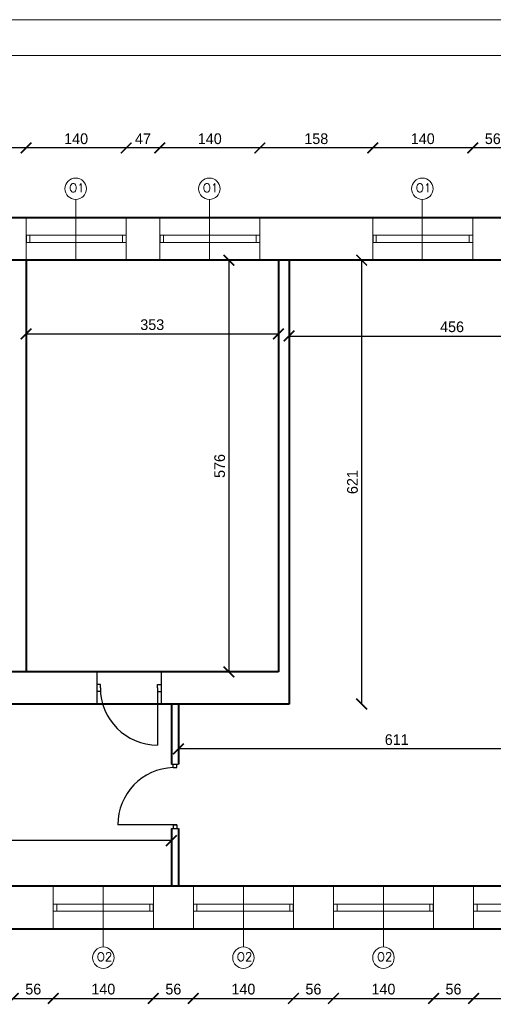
# Model space of a CAD drawing. Header units: millimetres. Extents: x 107252 to 132489, y 44218 to 60710.
# Tile 29 of 72: x 113366 to 114028, y 57691 to 59068. Entities that reach past the tile are written whole.
import ezdxf

# ---------------------------------------------------------------- set-up
doc = ezdxf.new("R2010")
doc.units = ezdxf.units.MM
for name, color, linetype, lineweight in [('cienka', 3, 'Continuous', 18), ('gruba', 1, 'Continuous', 40), ('wymiary', 252, 'Continuous', 15), ('średnia', 2, 'Continuous', 25)]:
    doc.layers.add(name, color=color, linetype=linetype, lineweight=lineweight)
doc.styles.add('ROMANS1', font='romans.shx', dxfattribs={"height": 15})
doc.styles.get("Standard").update_dxf_attribs({"font": 'GOTHIC.TTF'})
doc.dimstyles.new('secemin', dxfattribs={"dimtxt": 15, "dimasz": 15, "dimexe": 1.25, "dimexo": 0.625, "dimgap": 5, "dimtad": 1, "dimdec": 0, "dimtxsty": 'Standard', "dimblk": 'ARCHTICK', "dimcen": 0, "dimse1": 1, "dimse2": 1, "dimclrt": 256, "dimadec": 0, "dimazin": 0, "dimtfac": 1, "dimtdec": 0, "dimtmove": 0, "dimatfit": 3, "dimfxl": 1, "dimtfillclr": 250, "dimarcsym": 1})

# ---------------------------------------------------------------- blocks, each defined once
blk = doc.blocks.new('_ArchTick')
at = {"color": 0, "linetype": 'ByBlock', "const_width": 0.15}
blk.add_lwpolyline([(-0.5, -0.5), (0.5, 0.5)], dxfattribs=at)
blk = doc.blocks.new('*D22')
at = {"layer": 'Defpoints', "color": 0, "transparency": 16777216}
for p in [(113374.6, 58628.7), (113727.6, 58628.7), (113727.6, 58628.7)]:
    blk.add_point(p, dxfattribs=at)
at = {"layer": 'wymiary', "color": 0, "lineweight": -2, "transparency": 16777216}
blk.add_line((113374.6, 58628.7), (113727.6, 58628.7), dxfattribs=at)
at = {"layer": 'wymiary', "color": 0, "lineweight": -2, "transparency": 16777216, "xscale": 15, "yscale": 15, "zscale": 15, "rotation": 180}
blk.add_blockref('_ArchTick', (113374.6, 58628.7), dxfattribs=at)
at = {"layer": 'wymiary', "color": 0, "lineweight": -2, "transparency": 16777216, "xscale": 15, "yscale": 15, "zscale": 15}
blk.add_blockref('_ArchTick', (113727.6, 58628.7), dxfattribs=at)
at = {"layer": 'wymiary', "transparency": 16777216, "insert": (113551.1, 58641.6), "char_height": 15, "attachment_point": 5}
blk.add_mtext('353', dxfattribs=at)
blk = doc.blocks.new('*D23')
at = {"layer": 'Defpoints', "color": 0, "transparency": 16777216}
for p in [(113650.7, 58731.9), (113650.7, 58155.9), (113658.4, 58155.9)]:
    blk.add_point(p, dxfattribs=at)
at = {"layer": 'wymiary', "color": 0, "lineweight": -2, "transparency": 16777216}
blk.add_line((113658.4, 58731.9), (113658.4, 58155.9), dxfattribs=at)
at = {"layer": 'wymiary', "color": 0, "lineweight": -2, "transparency": 16777216, "xscale": 15, "yscale": 15, "zscale": 15}
for p, rotation in [((113658.4, 58731.9), 90), ((113658.4, 58155.9), 270)]:
    blk.add_blockref('_ArchTick', p, dxfattribs=dict(at, rotation=rotation))
at = {"layer": 'wymiary', "transparency": 16777216, "insert": (113645.5, 58443.9), "char_height": 15, "attachment_point": 5, "rotation": 90}
blk.add_mtext('576', dxfattribs=at)
blk = doc.blocks.new('*D24')
at = {"layer": 'Defpoints', "color": 0, "transparency": 16777216}
for p in [(113742.6, 58625.8), (114198.6, 58625.8), (114198.6, 58625.8)]:
    blk.add_point(p, dxfattribs=at)
at = {"layer": 'wymiary', "color": 0, "lineweight": -2, "transparency": 16777216}
blk.add_line((113742.6, 58625.8), (114198.6, 58625.8), dxfattribs=at)
at = {"layer": 'wymiary', "color": 0, "lineweight": -2, "transparency": 16777216, "xscale": 15, "yscale": 15, "zscale": 15, "rotation": 180}
blk.add_blockref('_ArchTick', (113742.6, 58625.8), dxfattribs=at)
at = {"layer": 'wymiary', "color": 0, "lineweight": -2, "transparency": 16777216, "xscale": 15, "yscale": 15, "zscale": 15}
blk.add_blockref('_ArchTick', (114198.6, 58625.8), dxfattribs=at)
at = {"layer": 'wymiary', "transparency": 16777216, "insert": (113970.6, 58638.6), "char_height": 15, "attachment_point": 5}
blk.add_mtext('456', dxfattribs=at)
blk = doc.blocks.new('*D25')
at = {"layer": 'Defpoints', "color": 0, "transparency": 16777216}
for p in [(113742.6, 58731.9), (113844.2, 58731.9), (113742.6, 58110.9)]:
    blk.add_point(p, dxfattribs=at)
at = {"layer": 'wymiary', "color": 0, "lineweight": -2, "transparency": 16777216}
blk.add_line((113844.2, 58110.9), (113844.2, 58731.9), dxfattribs=at)
at = {"layer": 'wymiary', "color": 0, "lineweight": -2, "transparency": 16777216, "xscale": 15, "yscale": 15, "zscale": 15}
for p, rotation in [((113844.2, 58731.9), 90), ((113844.2, 58110.9), 270)]:
    blk.add_blockref('_ArchTick', p, dxfattribs=dict(at, rotation=rotation))
at = {"layer": 'wymiary', "transparency": 16777216, "insert": (113831.3, 58421.4), "char_height": 15, "attachment_point": 5, "rotation": 90}
blk.add_mtext('621', dxfattribs=at)
blk = doc.blocks.new('*D35')
at = {"layer": 'Defpoints', "color": 0, "transparency": 16777216}
for p in [(113587.8, 58062), (114198.6, 58062), (113587.8, 58048)]:
    blk.add_point(p, dxfattribs=at)
at = {"layer": 'wymiary', "color": 0, "lineweight": -2, "transparency": 16777216}
blk.add_line((114198.6, 58048), (113587.8, 58048), dxfattribs=at)
at = {"layer": 'wymiary', "color": 0, "lineweight": -2, "transparency": 16777216, "xscale": 15, "yscale": 15, "zscale": 15, "rotation": 180}
blk.add_blockref('_ArchTick', (113587.8, 58048), dxfattribs=at)
at = {"layer": 'wymiary', "color": 0, "lineweight": -2, "transparency": 16777216, "xscale": 15, "yscale": 15, "zscale": 15}
blk.add_blockref('_ArchTick', (114198.6, 58048), dxfattribs=at)
at = {"layer": 'wymiary', "transparency": 16777216, "insert": (113893.2, 58060.9), "char_height": 15, "attachment_point": 5}
blk.add_mtext('611', dxfattribs=at)
blk = doc.blocks.new('*D37')
at = {"layer": 'Defpoints', "color": 0, "transparency": 16777216}
for p in [(112528.6, 57919.7), (112528.6, 57855.9), (113577.8, 57855.9)]:
    blk.add_point(p, dxfattribs=at)
at = {"layer": 'wymiary', "color": 0, "lineweight": -2, "transparency": 16777216}
blk.add_line((113577.8, 57919.7), (112528.6, 57919.7), dxfattribs=at)
at = {"layer": 'wymiary', "color": 0, "lineweight": -2, "transparency": 16777216, "xscale": 15, "yscale": 15, "zscale": 15, "rotation": 180}
blk.add_blockref('_ArchTick', (112528.6, 57919.7), dxfattribs=at)
at = {"layer": 'wymiary', "color": 0, "lineweight": -2, "transparency": 16777216, "xscale": 15, "yscale": 15, "zscale": 15}
blk.add_blockref('_ArchTick', (113577.8, 57919.7), dxfattribs=at)
at = {"layer": 'wymiary', "transparency": 16777216, "insert": (113053.2, 57932.6), "char_height": 15, "attachment_point": 5}
blk.add_mtext('1049', dxfattribs=at)
blk = doc.blocks.new('*D108')
at = {"layer": 'Defpoints', "color": 0, "transparency": 16777216}
for p in [(113356.6, 57795.9), (113412.6, 57795.9), (113412.6, 57698.9)]:
    blk.add_point(p, dxfattribs=at)
at = {"layer": 'wymiary', "color": 0, "lineweight": -2, "transparency": 16777216}
blk.add_line((113356.6, 57698.9), (113412.6, 57698.9), dxfattribs=at)
at = {"layer": 'wymiary', "color": 0, "lineweight": -2, "transparency": 16777216, "xscale": 15, "yscale": 15, "zscale": 15, "rotation": 180}
blk.add_blockref('_ArchTick', (113356.6, 57698.9), dxfattribs=at)
at = {"layer": 'wymiary', "color": 0, "lineweight": -2, "transparency": 16777216, "xscale": 15, "yscale": 15, "zscale": 15}
blk.add_blockref('_ArchTick', (113412.6, 57698.9), dxfattribs=at)
at = {"layer": 'wymiary', "transparency": 16777216, "insert": (113384.6, 57711.8), "char_height": 15, "attachment_point": 5}
blk.add_mtext('56', dxfattribs=at)
blk = doc.blocks.new('*D109')
at = {"layer": 'Defpoints', "color": 0, "transparency": 16777216}
for p in [(113412.6, 57795.9), (113552.6, 57795.9), (113552.6, 57698.9)]:
    blk.add_point(p, dxfattribs=at)
at = {"layer": 'wymiary', "color": 0, "lineweight": -2, "transparency": 16777216}
blk.add_line((113412.6, 57698.9), (113552.6, 57698.9), dxfattribs=at)
at = {"layer": 'wymiary', "color": 0, "lineweight": -2, "transparency": 16777216, "xscale": 15, "yscale": 15, "zscale": 15, "rotation": 180}
blk.add_blockref('_ArchTick', (113412.6, 57698.9), dxfattribs=at)
at = {"layer": 'wymiary', "color": 0, "lineweight": -2, "transparency": 16777216, "xscale": 15, "yscale": 15, "zscale": 15}
blk.add_blockref('_ArchTick', (113552.6, 57698.9), dxfattribs=at)
at = {"layer": 'wymiary', "transparency": 16777216, "insert": (113482.6, 57711.8), "char_height": 15, "attachment_point": 5}
blk.add_mtext('140', dxfattribs=at)
blk = doc.blocks.new('*D110')
at = {"layer": 'Defpoints', "color": 0, "transparency": 16777216}
for p in [(113552.6, 57795.9), (113608.6, 57795.9), (113608.6, 57698.9)]:
    blk.add_point(p, dxfattribs=at)
at = {"layer": 'wymiary', "color": 0, "lineweight": -2, "transparency": 16777216}
blk.add_line((113552.6, 57698.9), (113608.6, 57698.9), dxfattribs=at)
at = {"layer": 'wymiary', "color": 0, "lineweight": -2, "transparency": 16777216, "xscale": 15, "yscale": 15, "zscale": 15, "rotation": 180}
blk.add_blockref('_ArchTick', (113552.6, 57698.9), dxfattribs=at)
at = {"layer": 'wymiary', "color": 0, "lineweight": -2, "transparency": 16777216, "xscale": 15, "yscale": 15, "zscale": 15}
blk.add_blockref('_ArchTick', (113608.6, 57698.9), dxfattribs=at)
at = {"layer": 'wymiary', "transparency": 16777216, "insert": (113580.6, 57711.8), "char_height": 15, "attachment_point": 5}
blk.add_mtext('56', dxfattribs=at)
blk = doc.blocks.new('*D111')
at = {"layer": 'Defpoints', "color": 0, "transparency": 16777216}
for p in [(113608.6, 57795.9), (113748.6, 57795.9), (113748.6, 57698.9)]:
    blk.add_point(p, dxfattribs=at)
at = {"layer": 'wymiary', "color": 0, "lineweight": -2, "transparency": 16777216}
blk.add_line((113608.6, 57698.9), (113748.6, 57698.9), dxfattribs=at)
at = {"layer": 'wymiary', "color": 0, "lineweight": -2, "transparency": 16777216, "xscale": 15, "yscale": 15, "zscale": 15, "rotation": 180}
blk.add_blockref('_ArchTick', (113608.6, 57698.9), dxfattribs=at)
at = {"layer": 'wymiary', "color": 0, "lineweight": -2, "transparency": 16777216, "xscale": 15, "yscale": 15, "zscale": 15}
blk.add_blockref('_ArchTick', (113748.6, 57698.9), dxfattribs=at)
at = {"layer": 'wymiary', "transparency": 16777216, "insert": (113678.6, 57711.8), "char_height": 15, "attachment_point": 5}
blk.add_mtext('140', dxfattribs=at)
blk = doc.blocks.new('*D112')
at = {"layer": 'Defpoints', "color": 0, "transparency": 16777216}
for p in [(113748.6, 57795.9), (113804.6, 57795.9), (113804.6, 57698.9)]:
    blk.add_point(p, dxfattribs=at)
at = {"layer": 'wymiary', "color": 0, "lineweight": -2, "transparency": 16777216}
blk.add_line((113748.6, 57698.9), (113804.6, 57698.9), dxfattribs=at)
at = {"layer": 'wymiary', "color": 0, "lineweight": -2, "transparency": 16777216, "xscale": 15, "yscale": 15, "zscale": 15, "rotation": 180}
blk.add_blockref('_ArchTick', (113748.6, 57698.9), dxfattribs=at)
at = {"layer": 'wymiary', "color": 0, "lineweight": -2, "transparency": 16777216, "xscale": 15, "yscale": 15, "zscale": 15}
blk.add_blockref('_ArchTick', (113804.6, 57698.9), dxfattribs=at)
at = {"layer": 'wymiary', "transparency": 16777216, "insert": (113776.6, 57711.8), "char_height": 15, "attachment_point": 5}
blk.add_mtext('56', dxfattribs=at)
blk = doc.blocks.new('*D113')
at = {"layer": 'Defpoints', "color": 0, "transparency": 16777216}
for p in [(113804.6, 57795.9), (113944.6, 57795.9), (113944.6, 57698.9)]:
    blk.add_point(p, dxfattribs=at)
at = {"layer": 'wymiary', "color": 0, "lineweight": -2, "transparency": 16777216}
blk.add_line((113804.6, 57698.9), (113944.6, 57698.9), dxfattribs=at)
at = {"layer": 'wymiary', "color": 0, "lineweight": -2, "transparency": 16777216, "xscale": 15, "yscale": 15, "zscale": 15, "rotation": 180}
blk.add_blockref('_ArchTick', (113804.6, 57698.9), dxfattribs=at)
at = {"layer": 'wymiary', "color": 0, "lineweight": -2, "transparency": 16777216, "xscale": 15, "yscale": 15, "zscale": 15}
blk.add_blockref('_ArchTick', (113944.6, 57698.9), dxfattribs=at)
at = {"layer": 'wymiary', "transparency": 16777216, "insert": (113874.6, 57711.8), "char_height": 15, "attachment_point": 5}
blk.add_mtext('140', dxfattribs=at)
blk = doc.blocks.new('*D114')
at = {"layer": 'Defpoints', "color": 0, "transparency": 16777216}
for p in [(113944.6, 57795.9), (114000.6, 57795.9), (114000.6, 57698.9)]:
    blk.add_point(p, dxfattribs=at)
at = {"layer": 'wymiary', "color": 0, "lineweight": -2, "transparency": 16777216}
blk.add_line((113944.6, 57698.9), (114000.6, 57698.9), dxfattribs=at)
at = {"layer": 'wymiary', "color": 0, "lineweight": -2, "transparency": 16777216, "xscale": 15, "yscale": 15, "zscale": 15, "rotation": 180}
blk.add_blockref('_ArchTick', (113944.6, 57698.9), dxfattribs=at)
at = {"layer": 'wymiary', "color": 0, "lineweight": -2, "transparency": 16777216, "xscale": 15, "yscale": 15, "zscale": 15}
blk.add_blockref('_ArchTick', (114000.6, 57698.9), dxfattribs=at)
at = {"layer": 'wymiary', "transparency": 16777216, "insert": (113972.6, 57711.8), "char_height": 15, "attachment_point": 5}
blk.add_mtext('56', dxfattribs=at)
blk = doc.blocks.new('*D115')
at = {"layer": 'Defpoints', "color": 0, "transparency": 16777216}
for p in [(114000.6, 57795.9), (114140.6, 57795.9), (114140.6, 57698.9)]:
    blk.add_point(p, dxfattribs=at)
at = {"layer": 'wymiary', "color": 0, "lineweight": -2, "transparency": 16777216}
blk.add_line((114000.6, 57698.9), (114140.6, 57698.9), dxfattribs=at)
at = {"layer": 'wymiary', "color": 0, "lineweight": -2, "transparency": 16777216, "xscale": 15, "yscale": 15, "zscale": 15, "rotation": 180}
blk.add_blockref('_ArchTick', (114000.6, 57698.9), dxfattribs=at)
at = {"layer": 'wymiary', "color": 0, "lineweight": -2, "transparency": 16777216, "xscale": 15, "yscale": 15, "zscale": 15}
blk.add_blockref('_ArchTick', (114140.6, 57698.9), dxfattribs=at)
at = {"layer": 'wymiary', "transparency": 16777216, "insert": (114070.6, 57711.8), "char_height": 15, "attachment_point": 5}
blk.add_mtext('140', dxfattribs=at)
blk = doc.blocks.new('*D132')
at = {"layer": 'Defpoints', "color": 0, "transparency": 16777216}
for p in [(113999.6, 58888.9), (113999.6, 58791.9), (114055.6, 58791.9)]:
    blk.add_point(p, dxfattribs=at)
at = {"layer": 'wymiary', "color": 0, "lineweight": -2, "transparency": 16777216}
blk.add_line((114055.6, 58888.9), (113999.6, 58888.9), dxfattribs=at)
at = {"layer": 'wymiary', "color": 0, "lineweight": -2, "transparency": 16777216, "xscale": 15, "yscale": 15, "zscale": 15, "rotation": 180}
blk.add_blockref('_ArchTick', (113999.6, 58888.9), dxfattribs=at)
at = {"layer": 'wymiary', "color": 0, "lineweight": -2, "transparency": 16777216, "xscale": 15, "yscale": 15, "zscale": 15}
blk.add_blockref('_ArchTick', (114055.6, 58888.9), dxfattribs=at)
at = {"layer": 'wymiary', "transparency": 16777216, "insert": (114027.6, 58901.8), "char_height": 15, "attachment_point": 5}
blk.add_mtext('56', dxfattribs=at)
blk = doc.blocks.new('*D133')
at = {"layer": 'Defpoints', "color": 0, "transparency": 16777216}
for p in [(113859.6, 58888.9), (113859.6, 58791.9), (113999.6, 58791.9)]:
    blk.add_point(p, dxfattribs=at)
at = {"layer": 'wymiary', "color": 0, "lineweight": -2, "transparency": 16777216}
blk.add_line((113999.6, 58888.9), (113859.6, 58888.9), dxfattribs=at)
at = {"layer": 'wymiary', "color": 0, "lineweight": -2, "transparency": 16777216, "xscale": 15, "yscale": 15, "zscale": 15, "rotation": 180}
blk.add_blockref('_ArchTick', (113859.6, 58888.9), dxfattribs=at)
at = {"layer": 'wymiary', "color": 0, "lineweight": -2, "transparency": 16777216, "xscale": 15, "yscale": 15, "zscale": 15}
blk.add_blockref('_ArchTick', (113999.6, 58888.9), dxfattribs=at)
at = {"layer": 'wymiary', "transparency": 16777216, "insert": (113929.6, 58901.8), "char_height": 15, "attachment_point": 5}
blk.add_mtext('140', dxfattribs=at)
blk = doc.blocks.new('*D134')
at = {"layer": 'Defpoints', "color": 0, "transparency": 16777216}
for p in [(113701.6, 58888.9), (113701.6, 58791.9), (113859.6, 58791.9)]:
    blk.add_point(p, dxfattribs=at)
at = {"layer": 'wymiary', "color": 0, "lineweight": -2, "transparency": 16777216}
blk.add_line((113859.6, 58888.9), (113701.6, 58888.9), dxfattribs=at)
at = {"layer": 'wymiary', "color": 0, "lineweight": -2, "transparency": 16777216, "xscale": 15, "yscale": 15, "zscale": 15, "rotation": 180}
blk.add_blockref('_ArchTick', (113701.6, 58888.9), dxfattribs=at)
at = {"layer": 'wymiary', "color": 0, "lineweight": -2, "transparency": 16777216, "xscale": 15, "yscale": 15, "zscale": 15}
blk.add_blockref('_ArchTick', (113859.6, 58888.9), dxfattribs=at)
at = {"layer": 'wymiary', "transparency": 16777216, "insert": (113780.6, 58901.8), "char_height": 15, "attachment_point": 5}
blk.add_mtext('158', dxfattribs=at)
blk = doc.blocks.new('*D135')
at = {"layer": 'Defpoints', "color": 0, "transparency": 16777216}
for p in [(113561.6, 58888.9), (113561.6, 58791.9), (113701.6, 58791.9)]:
    blk.add_point(p, dxfattribs=at)
at = {"layer": 'wymiary', "color": 0, "lineweight": -2, "transparency": 16777216}
blk.add_line((113701.6, 58888.9), (113561.6, 58888.9), dxfattribs=at)
at = {"layer": 'wymiary', "color": 0, "lineweight": -2, "transparency": 16777216, "xscale": 15, "yscale": 15, "zscale": 15, "rotation": 180}
blk.add_blockref('_ArchTick', (113561.6, 58888.9), dxfattribs=at)
at = {"layer": 'wymiary', "color": 0, "lineweight": -2, "transparency": 16777216, "xscale": 15, "yscale": 15, "zscale": 15}
blk.add_blockref('_ArchTick', (113701.6, 58888.9), dxfattribs=at)
at = {"layer": 'wymiary', "transparency": 16777216, "insert": (113631.6, 58901.8), "char_height": 15, "attachment_point": 5}
blk.add_mtext('140', dxfattribs=at)
blk = doc.blocks.new('*D136')
at = {"layer": 'Defpoints', "color": 0, "transparency": 16777216}
for p in [(113514.6, 58888.9), (113514.6, 58791.9), (113561.6, 58791.9)]:
    blk.add_point(p, dxfattribs=at)
at = {"layer": 'wymiary', "color": 0, "lineweight": -2, "transparency": 16777216}
blk.add_line((113561.6, 58888.9), (113514.6, 58888.9), dxfattribs=at)
at = {"layer": 'wymiary', "color": 0, "lineweight": -2, "transparency": 16777216, "xscale": 15, "yscale": 15, "zscale": 15, "rotation": 180}
blk.add_blockref('_ArchTick', (113514.6, 58888.9), dxfattribs=at)
at = {"layer": 'wymiary', "color": 0, "lineweight": -2, "transparency": 16777216, "xscale": 15, "yscale": 15, "zscale": 15}
blk.add_blockref('_ArchTick', (113561.6, 58888.9), dxfattribs=at)
at = {"layer": 'wymiary', "transparency": 16777216, "insert": (113538.1, 58901.8), "char_height": 15, "attachment_point": 5}
blk.add_mtext('47', dxfattribs=at)
blk = doc.blocks.new('*D137')
at = {"layer": 'Defpoints', "color": 0, "transparency": 16777216}
for p in [(113374.6, 58888.9), (113374.6, 58791.9), (113514.6, 58791.9)]:
    blk.add_point(p, dxfattribs=at)
at = {"layer": 'wymiary', "color": 0, "lineweight": -2, "transparency": 16777216}
blk.add_line((113514.6, 58888.9), (113374.6, 58888.9), dxfattribs=at)
at = {"layer": 'wymiary', "color": 0, "lineweight": -2, "transparency": 16777216, "xscale": 15, "yscale": 15, "zscale": 15, "rotation": 180}
blk.add_blockref('_ArchTick', (113374.6, 58888.9), dxfattribs=at)
at = {"layer": 'wymiary', "color": 0, "lineweight": -2, "transparency": 16777216, "xscale": 15, "yscale": 15, "zscale": 15}
blk.add_blockref('_ArchTick', (113514.6, 58888.9), dxfattribs=at)
at = {"layer": 'wymiary', "transparency": 16777216, "insert": (113444.6, 58901.8), "char_height": 15, "attachment_point": 5}
blk.add_mtext('140', dxfattribs=at)
blk = doc.blocks.new('*D138')
at = {"layer": 'Defpoints', "color": 0, "transparency": 16777216}
for p in [(113309.6, 58888.9), (113309.6, 58791.9), (113374.6, 58791.9)]:
    blk.add_point(p, dxfattribs=at)
at = {"layer": 'wymiary', "color": 0, "lineweight": -2, "transparency": 16777216}
blk.add_line((113374.6, 58888.9), (113309.6, 58888.9), dxfattribs=at)
at = {"layer": 'wymiary', "color": 0, "lineweight": -2, "transparency": 16777216, "xscale": 15, "yscale": 15, "zscale": 15, "rotation": 180}
blk.add_blockref('_ArchTick', (113309.6, 58888.9), dxfattribs=at)
at = {"layer": 'wymiary', "color": 0, "lineweight": -2, "transparency": 16777216, "xscale": 15, "yscale": 15, "zscale": 15}
blk.add_blockref('_ArchTick', (113374.6, 58888.9), dxfattribs=at)
at = {"layer": 'wymiary', "transparency": 16777216, "insert": (113342.1, 58901.8), "char_height": 15, "attachment_point": 5}
blk.add_mtext('65', dxfattribs=at)
blk = doc.blocks.new('*D308')
at = {"layer": 'Defpoints', "color": 0, "transparency": 16777216}
for p in [(114762.6, 58791.9), (114962.8, 58791.9), (113163.6, 57795.9)]:
    blk.add_point(p, dxfattribs=at)
at = {"layer": 'wymiary', "color": 0, "lineweight": -2, "transparency": 16777216}
blk.add_line((114962.8, 57795.9), (114962.8, 58791.9), dxfattribs=at)
at = {"layer": 'wymiary', "color": 0, "lineweight": -2, "transparency": 16777216, "xscale": 15, "yscale": 15, "zscale": 15}
for p, rotation in [((114962.8, 58791.9), 90), ((114962.8, 57795.9), 270)]:
    blk.add_blockref('_ArchTick', p, dxfattribs=dict(at, rotation=rotation))
at = {"layer": 'wymiary', "transparency": 16777216, "insert": (114950, 58293.9), "char_height": 15, "attachment_point": 5, "rotation": 90}
blk.add_mtext('996', dxfattribs=at)

msp = doc.modelspace()

# ---------------------------------------------------------------- linework, layer by layer
at = {"layer": 'cienka'}
for p, q in [((109351.976, 59068.443), (115291.976, 59068.443)), ((109401.976, 59018.443), (115241.976, 59018.443)), ((113443.996, 58731.868), (113443.996, 58816.868)), ((113630.996, 58731.868), (113630.996, 58816.868)), ((113928.996, 58731.868), (113928.996, 58816.868)), ((113374.621, 58791.868), (113374.621, 58731.868)), ((113514.621, 58791.868), (113514.621, 58731.868)), ((113561.621, 58791.868), (113561.621, 58731.868)), ((113701.621, 58791.868), (113701.621, 58731.868)), ((113859.621, 58791.868), (113859.621, 58731.868)), ((113999.621, 58791.868), (113999.621, 58731.868)), ((113514.621, 58766.868), (113374.621, 58766.868)), ((113379.621, 58766.868), (113379.621, 58756.868)), ((113509.621, 58766.868), (113509.621, 58756.868)), ((113701.621, 58766.868), (113561.621, 58766.868)), ((113566.621, 58766.868), (113566.621, 58756.868)), ((113696.621, 58766.868), (113696.621, 58756.868)), ((113999.621, 58766.868), (113859.621, 58766.868)), ((113864.621, 58766.868), (113864.621, 58756.868)), ((113994.621, 58766.868), (113994.621, 58756.868)), ((113514.621, 58756.868), (113374.621, 58756.868)), ((113701.621, 58756.868), (113561.621, 58756.868)), ((113999.621, 58756.868), (113859.621, 58756.868)), ((113412.621, 57795.868), (113412.621, 57855.868)), ((113482.621, 57855.868), (113482.621, 57770.868)), ((113552.621, 57795.868), (113552.621, 57855.868)), ((113608.621, 57795.868), (113608.621, 57855.868)), ((113678.621, 57855.868), (113678.621, 57770.868)), ((113748.621, 57795.868), (113748.621, 57855.868)), ((113804.621, 57795.868), (113804.621, 57855.868)), ((113874.621, 57855.868), (113874.621, 57770.868)), ((113944.621, 57795.868), (113944.621, 57855.868)), ((114000.621, 57795.868), (114000.621, 57855.868)), ((113412.621, 57830.868), (113552.621, 57830.868)), ((113417.621, 57820.868), (113417.621, 57830.868)), ((113547.621, 57820.868), (113547.621, 57830.868)), ((113608.621, 57830.868), (113748.621, 57830.868)), ((113613.621, 57820.868), (113613.621, 57830.868)), ((113743.621, 57820.868), (113743.621, 57830.868)), ((113804.621, 57830.868), (113944.621, 57830.868)), ((113809.621, 57820.868), (113809.621, 57830.868)), ((113939.621, 57820.868), (113939.621, 57830.868)), ((114000.621, 57830.868), (114140.621, 57830.868)), ((114005.621, 57820.868), (114005.621, 57830.868)), ((113412.621, 57820.868), (113552.621, 57820.868)), ((113608.621, 57820.868), (113748.621, 57820.868)), ((113804.621, 57820.868), (113944.621, 57820.868)), ((114000.621, 57820.868), (114140.621, 57820.868))]:
    msp.add_line(p, q, dxfattribs=at)
for centre in [(113443.996, 58831.868), (113630.996, 58831.868), (113928.996, 58831.868), (113482.621, 57755.868), (113678.621, 57755.868), (113874.621, 57755.868)]:
    msp.add_circle(centre, 15, dxfattribs=at)
at = {"layer": 'gruba'}
for p, q in [((112596.621, 58791.868), (114762.621, 58791.868)), ((114213.621, 58731.868), (112596.621, 58731.868)), ((113374.621, 58731.868), (113374.621, 58155.868)), ((113727.621, 58731.868), (113727.621, 58155.868)), ((113742.621, 58731.868), (113742.621, 58110.868)), ((113727.621, 58155.868), (113271.443, 58155.868)), ((113742.621, 58110.868), (113271.443, 58110.868)), ((113577.849, 58110.868), (113577.849, 58026.826)), ((113587.849, 58110.868), (113587.849, 58026.826)), ((113577.849, 57936.826), (113577.849, 57855.868)), ((113587.849, 57936.826), (113587.849, 57855.868)), ((114702.621, 57855.868), (112528.621, 57855.868)), ((114762.621, 57795.868), (112573.621, 57795.868))]:
    msp.add_line(p, q, dxfattribs=at)
at = {"layer": 'średnia'}
for p, q in [((113374.621, 58766.868), (113374.621, 58756.868)), ((113561.621, 58766.868), (113561.621, 58756.868)), ((113859.621, 58766.868), (113859.621, 58756.868)), ((113473.467, 58155.868), (113473.467, 58110.868)), ((113563.467, 58155.868), (113563.467, 58110.868)), ((113478.467, 58138.368), (113473.467, 58138.368)), ((113478.467, 58133.368), (113478.467, 58138.368)), ((113478.467, 58133.368), (113478.467, 58128.368)), ((113558.467, 58133.368), (113558.467, 58138.368)), ((113558.467, 58138.368), (113563.467, 58138.368)), ((113558.467, 58133.368), (113558.467, 58128.368)), ((113558.467, 58133.368), (113558.467, 58053.368)), ((113478.467, 58128.368), (113473.467, 58128.368)), ((113558.467, 58128.368), (113563.467, 58128.368)), ((113577.849, 58026.826), (113587.849, 58026.826)), ((113580.349, 58021.826), (113580.349, 58026.826)), ((113580.349, 58021.826), (113585.349, 58021.826)), ((113585.349, 58021.826), (113585.349, 58026.826)), ((113585.349, 57941.826), (113502.779, 57941.855)), ((113577.849, 57936.826), (113587.849, 57936.826)), ((113580.349, 57941.826), (113585.349, 57941.826)), ((113580.349, 57941.826), (113580.349, 57936.826)), ((113585.349, 57941.826), (113585.349, 57936.826)), ((113552.621, 57820.868), (113552.621, 57830.868)), ((113748.621, 57820.868), (113748.621, 57830.868)), ((113944.621, 57820.868), (113944.621, 57830.868))]:
    msp.add_line(p, q, dxfattribs=at)
for centre, radius, start, end in [((113558.467, 58133.368), 80, 180, 270), ((113582.849, 57941.826), 80.07, 91.83964, 179.979121)]:
    msp.add_arc(centre, radius, start, end, dxfattribs=at)

# ---------------------------------------------------------------- texts
at = {"layer": 'cienka', "char_height": 12, "width": 362.40331, "attachment_point": 1, "style": 'ROMANS1'}
for s, insert in [('O1', (113434.862, 58839.16)), ('O1', (113621.862, 58839.16)), ('O1', (113919.862, 58839.16)), ('O2', (113473.487, 57763.16)), ('O2', (113669.487, 57763.16)), ('O2', (113865.487, 57763.16))]:
    msp.add_mtext(s, dxfattribs=dict(at, insert=insert))

# ---------------------------------------------------------------- dimensions: what is measured, and where the dimension line sits
at = {"layer": 'wymiary'}
for base, p1, p2, picture, middle in [((113309.621, 58888.883), (113374.621, 58791.868), (113309.621, 58791.868), '*D138', (113342.121, 58901.76)), ((113374.621, 58888.883), (113514.621, 58791.868), (113374.621, 58791.868), '*D137', (113444.621, 58901.76)), ((113514.621, 58888.883), (113561.621, 58791.868), (113514.621, 58791.868), '*D136', (113538.121, 58901.76)), ((113561.621, 58888.883), (113701.621, 58791.868), (113561.621, 58791.868), '*D135', (113631.621, 58901.76)), ((113701.621, 58888.883), (113859.621, 58791.868), (113701.621, 58791.868), '*D134', (113780.621, 58901.76)), ((113859.621, 58888.883), (113999.621, 58791.868), (113859.621, 58791.868), '*D133', (113929.621, 58901.76)), ((113999.621, 58888.883), (114055.621, 58791.868), (113999.621, 58791.868), '*D132', (114027.621, 58901.76)), ((113412.621, 57698.942), (113356.621, 57795.868), (113412.621, 57795.868), '*D108', (113384.621, 57711.819)), ((113552.621, 57698.942), (113412.621, 57795.868), (113552.621, 57795.868), '*D109', (113482.621, 57711.819)), ((113608.621, 57698.942), (113552.621, 57795.868), (113608.621, 57795.868), '*D110', (113580.621, 57711.819)), ((113748.621, 57698.942), (113608.621, 57795.868), (113748.621, 57795.868), '*D111', (113678.621, 57711.819)), ((113804.621, 57698.942), (113748.621, 57795.868), (113804.621, 57795.868), '*D112', (113776.621, 57711.819)), ((113944.621, 57698.942), (113804.621, 57795.868), (113944.621, 57795.868), '*D113', (113874.621, 57711.819)), ((114000.621, 57698.942), (113944.621, 57795.868), (114000.621, 57795.868), '*D114', (113972.621, 57711.819)), ((114140.621, 57698.942), (114000.621, 57795.868), (114140.621, 57795.868), '*D115', (114070.621, 57711.819))]:
    dim = msp.add_linear_dim(base=base, p1=p1, p2=p2, dimstyle='secemin', override={"dimtmove": 1}, dxfattribs=at)
    dim.commit()
    dim.dimension.update_dxf_attribs({"geometry": picture, "text_midpoint": middle})
dim = msp.add_linear_dim(base=(114962.83, 58791.868), p1=(113163.621, 57795.868), p2=(114762.621, 58791.868), angle=90, dimstyle='secemin', override={"dimtmove": 1}, dxfattribs=at)
dim.commit()
dim.dimension.update_dxf_attribs({"geometry": '*D308', "text_midpoint": (114949.953, 58293.868)})
for base, p1, p2, picture, middle in [((113658.419, 58155.868), (113650.711, 58731.868), (113650.711, 58155.868), '*D23', (113645.541, 58443.868)), ((113844.157, 58731.868), (113742.621, 58110.868), (113742.621, 58731.868), '*D25', (113831.279, 58421.368))]:
    dim = msp.add_linear_dim(base=base, p1=p1, p2=p2, angle=90, dimstyle='secemin', dxfattribs=at)
    dim.commit()
    dim.dimension.update_dxf_attribs({"geometry": picture, "text_midpoint": middle})
for base, p1, p2, picture, middle in [((113727.621, 58628.715), (113374.621, 58628.715), (113727.621, 58628.715), '*D22', (113551.121, 58641.592)), ((114198.621, 58625.769), (113742.621, 58625.769), (114198.621, 58625.769), '*D24', (113970.621, 58638.646)), ((113587.849, 58048.04), (114198.621, 58062.014), (113587.849, 58062.014), '*D35', (113893.235, 58060.918)), ((112528.621, 57919.688), (113577.849, 57855.868), (112528.621, 57855.868), '*D37', (113053.235, 57932.565))]:
    dim = msp.add_linear_dim(base=base, p1=p1, p2=p2, dimstyle='secemin', dxfattribs=at)
    dim.commit()
    dim.dimension.update_dxf_attribs({"geometry": picture, "text_midpoint": middle})

doc.saveas('drawing.dxf')
